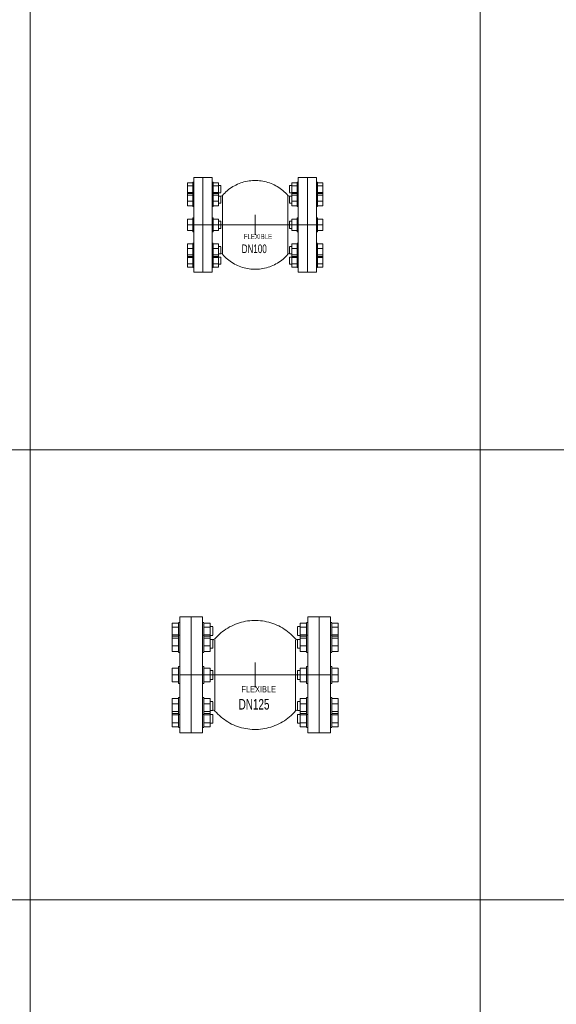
# Model space of a CAD drawing. Header units: millimetres. Extents: x 2339 to 23224, y 1509 to 18979.
# Tile 36 of 124: x 9170 to 10363, y 5977 to 8165. Entities that reach past the tile are written whole.
import ezdxf

# ---------------------------------------------------------------- set-up
doc = ezdxf.new("R2010")
doc.units = ezdxf.units.MM
doc.set_wipeout_variables(frame=1)
doc.layers.get('0').update_dxf_attribs({"lineweight": 0})
doc.styles.add('DISOCP', font='disocp.shx', dxfattribs={"width": 0.6})

# ---------------------------------------------------------------- blocks, each defined once
blk = doc.blocks.new('*U201')
blk.add_wipeout([(-84.2, -92.5), (-120.2, -92.5), (-120.2, -83.7), (-122.3, -83.7), (-122.3, -82.6), (-132.6, -82.6), (-132.6, 82.6), (-122.3, 82.6), (-122.3, 83.7), (-120.2, 83.7), (-120.2, 92.5), (-84.2, 92.5), (-84.2, 83.7), (-82.1, 83.7), (-82.1, 82.6), (-71.9, 82.6), (-71.9, 77), (-67.4, 77), (-67.4, 63), (-71.9, 63), (-71.9, 56.5), (-67.4, 56.5), (-67.4, 56.1), (-64.3, 57.3), (-56, 65.8), (-48, 72), (-39.3, 77.2), (-31.6, 80.8), (-23.6, 83.5), (-13.7, 85.8), (-1.9, 86.9), (10, 86.3), (18.3, 84.9), (28.1, 82.1), (37.5, 78.2), (47.7, 72.2), (54.4, 67.1), (58.2, 63.7), (64.1, 57.6), (67.6, 56), (67.4, 56.5), (71.9, 56.5), (71.9, 63), (67.4, 63), (67.4, 77), (71.9, 77), (71.9, 82.6), (82.1, 82.6), (82.1, 83.7), (83.2, 83.7), (84.2, 83.7), (84.2, 92.5), (120.2, 92.5), (120.2, 83.7), (122.3, 83.7), (122.3, 82.6), (132.6, 82.6), (132.6, -82.6), (122.3, -82.6), (122.3, -83.7), (120.2, -83.7), (120.2, -92.5), (84.2, -92.5), (84.2, -83.7), (82.1, -83.7), (82.1, -82.6), (71.9, -82.6), (71.9, -77), (67.4, -77), (67.4, -63), (71.9, -63), (71.9, -56.5), (67.4, -56.5), (66.7, -56.3), (64.3, -57.3), (56, -65.8), (50.7, -70), (46.6, -73), (42.2, -75.6), (37.8, -78), (31.6, -80.8), (26.8, -82.5), (20.3, -84.4), (13.7, -85.8), (5.2, -86.7), (-1.5, -86.9), (-8.3, -86.5), (-15, -85.6), (-23.2, -83.6), (-29.7, -81.5), (-37.5, -78.2), (-44.9, -74), (-51.8, -69.2), (-55.7, -66), (-60.6, -61.3), (-63, -58.8), (-64.1, -57.6), (-67.3, -56.1), (-67.3, -56.5), (-71.9, -56.5), (-71.9, -63), (-67.4, -63), (-67.4, -77), (-71.9, -77), (-71.9, -82.6), (-82.1, -82.6), (-82.1, -83.7), (-84.2, -83.7)])
for p, q in [((-132.6, 76.3), (-132.6, 82.6)), ((-122.3, 82.6), (-132.6, 82.6)), ((-120.2, 83.7), (-122.3, 83.7)), ((-122.3, 70), (-122.3, 83.3)), ((-102.2, 92.5), (-120.2, 92.5)), ((-120.2, 0), (-120.2, 92.5)), ((-102.2, 92.5), (-102.2, 0)), ((-84.2, 92.5), (-102.2, 92.5)), ((-102.2, 0), (-102.2, 92.5)), ((-84.2, 92.5), (-84.2, 0)), ((-82.1, 83.7), (-84.2, 83.7)), ((-82.1, 83.3), (-82.1, 70)), ((-71.9, 82.6), (-82.1, 82.6)), ((-71.9, 82.6), (-71.9, 76.3)), ((71.9, 76.3), (71.9, 82.6)), ((82.1, 82.6), (71.9, 82.6)), ((84.2, 83.7), (82.1, 83.7)), ((82.1, 70), (82.1, 83.3)), ((102.2, 92.5), (84.2, 92.5)), ((84.2, 0), (84.2, 92.5)), ((120.2, 92.5), (102.2, 92.5)), ((102.2, 0), (102.2, 92.5)), ((102.2, 92.5), (102.2, 0)), ((120.2, 92.5), (120.2, 0)), ((122.3, 83.7), (120.2, 83.7)), ((122.3, 83.3), (122.3, 70)), ((132.6, 82.6), (122.3, 82.6)), ((132.6, 82.6), (132.6, 76.3)), ((-132.6, 63.7), (-132.6, 76.3)), ((-122.3, 76.3), (-132.6, 76.3)), ((-132.6, 61.7), (-132.6, 63.7)), ((-132.6, 63.7), (-122.3, 63.7)), ((-132.6, 58.4), (-132.6, 61.7)), ((-122.3, 61.7), (-132.6, 61.7)), ((-132.6, 46.2), (-132.6, 58.4)), ((-122.3, 58.4), (-132.6, 58.4)), ((-122.3, 63.1), (-122.3, 70)), ((-120.2, 63.2), (-122.3, 63.2)), ((-122.3, 39.8), (-122.3, 62.8)), ((-82.1, 63.2), (-84.2, 63.2)), ((-71.9, 76.3), (-82.1, 76.3)), ((-82.1, 70), (-82.1, 63.1)), ((-82.1, 63.7), (-71.9, 63.7)), ((-82.1, 62.8), (-82.1, 39.8)), ((-71.9, 61.7), (-82.1, 61.7)), ((-71.9, 58.4), (-82.1, 58.4)), ((-67.4, 77), (-71.9, 77)), ((-71.9, 76.3), (-71.9, 63.7)), ((-71.9, 63.7), (-71.9, 61.7)), ((-71.9, 63), (-67.4, 63)), ((-71.9, 61.7), (-71.9, 58.4)), ((-71.9, 58.4), (-71.9, 46.2)), ((-67.4, 76.8), (-67.4, 70)), ((-67.4, 70), (-67.4, 63.2)), ((71.9, 77), (67.4, 77)), ((67.4, 70), (67.4, 76.8)), ((67.4, 63.2), (67.4, 70)), ((67.4, 63), (71.9, 63)), ((71.9, 63.7), (71.9, 76.3)), ((82.1, 76.3), (71.9, 76.3)), ((71.9, 61.7), (71.9, 63.7)), ((71.9, 63.7), (82.1, 63.7)), ((71.9, 58.4), (71.9, 61.7)), ((82.1, 61.7), (71.9, 61.7)), ((71.9, 46.2), (71.9, 58.4)), ((82.1, 58.4), (71.9, 58.4)), ((82.1, 63.1), (82.1, 70)), ((84.2, 63.2), (82.1, 63.2)), ((82.1, 39.8), (82.1, 62.8)), ((122.3, 63.2), (120.2, 63.2)), ((132.6, 76.3), (122.3, 76.3)), ((122.3, 70), (122.3, 63.1)), ((122.3, 63.7), (132.6, 63.7)), ((122.3, 62.8), (122.3, 39.8)), ((132.6, 61.7), (122.3, 61.7)), ((132.6, 58.4), (122.3, 58.4)), ((132.6, 76.3), (132.6, 63.7)), ((132.6, 63.7), (132.6, 61.7)), ((132.6, 61.7), (132.6, 58.4)), ((132.6, 58.4), (132.6, 46.2)), ((-132.6, 37.3), (-132.6, 46.2)), ((-122.3, 46.2), (-132.6, 46.2)), ((-122.3, 36.2), (-122.3, 39.8)), ((-71.9, 46.2), (-82.1, 46.2)), ((-82.1, 39.8), (-82.1, 36.2)), ((-67.4, 56.5), (-71.9, 56.5)), ((-67.4, 56.5), (-71.9, 56.5)), ((-71.9, 46.2), (-71.9, 37.3)), ((-71.9, 42.5), (-67.4, 42.5)), ((-67.4, 56.3), (-67.4, 44.5)), ((-67.4, 56.3), (-67.4, 56.3)), ((-67.4, 44.5), (-67.4, 42.7)), ((-64.3, 57.3), (-66.7, 56.3)), ((-64.3, 55.9), (-64.3, 0)), ((66.7, 56.3), (64.3, 57.3)), ((64.3, 55.9), (64.3, 0)), ((71.9, 56.5), (67.4, 56.5)), ((71.9, 56.5), (67.4, 56.5)), ((67.4, 44.5), (67.4, 56.3)), ((67.4, 56.3), (67.4, 56.3)), ((67.4, 42.7), (67.4, 44.5)), ((67.4, 42.5), (71.9, 42.5)), ((71.9, 37.3), (71.9, 46.2)), ((82.1, 46.2), (71.9, 46.2)), ((82.1, 36.2), (82.1, 39.8)), ((132.6, 46.2), (122.3, 46.2)), ((122.3, 39.8), (122.3, 36.2)), ((132.6, 46.2), (132.6, 37.3)), ((-132.6, 37.3), (-122.3, 37.3)), ((-122.3, 35.8), (-120.2, 35.8)), ((-84.2, 35.8), (-82.1, 35.8)), ((-82.1, 37.3), (-71.9, 37.3)), ((0, 19.8), (0, -19.8)), ((71.9, 37.3), (82.1, 37.3)), ((82.1, 35.8), (84.2, 35.8)), ((120.2, 35.8), (122.3, 35.8)), ((122.3, 37.3), (132.6, 37.3)), ((-132.6, 0), (-132.6, 10.9)), ((-122.3, 10.9), (-132.6, 10.9)), ((-132.6, -10.9), (-132.6, 0)), ((-122.3, 0), (-132.6, 0)), ((-120.2, 13.7), (-122.3, 13.7)), ((-122.3, 13.7), (-122.3, 13.3)), ((-122.3, -13.7), (-122.3, 13.7)), ((-120.2, 0), (120.2, 0)), ((-82.1, 13.7), (-84.2, 13.7)), ((-82.1, 13.7), (-82.1, -13.7)), ((-82.1, 13.3), (-82.1, 13.7)), ((-71.9, 10.9), (-82.1, 10.9)), ((-71.9, 0), (-82.1, 0)), ((-71.9, 10.9), (-71.9, 0)), ((-67.4, 7), (-71.9, 7)), ((-71.9, 0), (-71.9, -10.9)), ((-67.4, 7), (-67.4, -7)), ((-67.4, 6.8), (-67.4, 7)), ((-64.3, 0), (-64.3, -55.9)), ((64.3, 0), (64.3, -55.9)), ((71.9, 7), (67.4, 7)), ((67.4, 7), (67.4, 6.8)), ((67.4, -7), (67.4, 7)), ((71.9, 0), (71.9, 10.9)), ((82.1, 10.9), (71.9, 10.9)), ((71.9, -10.9), (71.9, 0)), ((82.1, 0), (71.9, 0)), ((84.2, 13.7), (82.1, 13.7)), ((82.1, 13.7), (82.1, 13.3)), ((82.1, -13.7), (82.1, 13.7)), ((122.3, 13.7), (120.2, 13.7)), ((122.3, 13.7), (122.3, -13.7)), ((122.3, 13.3), (122.3, 13.7)), ((132.6, 10.9), (122.3, 10.9)), ((132.6, 0), (122.3, 0)), ((132.6, 10.9), (132.6, 0)), ((132.6, 0), (132.6, -10.9)), ((-122.3, -10.9), (-132.6, -10.9)), ((-122.3, -13.3), (-122.3, -13.7)), ((-122.3, -13.7), (-120.2, -13.7)), ((-120.2, -92.5), (-120.2, 0)), ((-102.2, 0), (-102.2, -92.5)), ((-102.2, -92.5), (-102.2, 0)), ((-84.2, 0), (-84.2, -92.5)), ((-84.2, -13.7), (-82.1, -13.7)), ((-71.9, -10.9), (-82.1, -10.9)), ((-82.1, -13.7), (-82.1, -13.3)), ((-71.9, -7), (-67.4, -7)), ((-67.4, -7), (-67.4, -6.8)), ((67.4, -6.8), (67.4, -7)), ((67.4, -7), (71.9, -7)), ((82.1, -10.9), (71.9, -10.9)), ((82.1, -13.3), (82.1, -13.7)), ((82.1, -13.7), (84.2, -13.7)), ((84.2, -92.5), (84.2, 0)), ((102.2, -92.5), (102.2, 0)), ((102.2, 0), (102.2, -92.5)), ((120.2, 0), (120.2, -92.5)), ((120.2, -13.7), (122.3, -13.7)), ((132.6, -10.9), (122.3, -10.9)), ((122.3, -13.7), (122.3, -13.3)), ((-132.6, -46.2), (-132.6, -37.3)), ((-122.3, -37.3), (-132.6, -37.3)), ((-120.2, -35.8), (-122.3, -35.8)), ((-122.3, -39.8), (-122.3, -36.2)), ((-82.1, -35.8), (-84.2, -35.8)), ((-82.1, -36.2), (-82.1, -39.8)), ((-71.9, -37.3), (-82.1, -37.3)), ((-71.9, -37.3), (-71.9, -46.2)), ((71.9, -46.2), (71.9, -37.3)), ((82.1, -37.3), (71.9, -37.3)), ((84.2, -35.8), (82.1, -35.8)), ((82.1, -39.8), (82.1, -36.2)), ((122.3, -35.8), (120.2, -35.8)), ((122.3, -36.2), (122.3, -39.8)), ((132.6, -37.3), (122.3, -37.3)), ((132.6, -37.3), (132.6, -46.2)), ((-132.6, -58.4), (-132.6, -46.2)), ((-122.3, -46.2), (-132.6, -46.2)), ((-122.3, -62.8), (-122.3, -39.8)), ((-82.1, -39.8), (-82.1, -62.8)), ((-71.9, -46.2), (-82.1, -46.2)), ((-67.4, -42.5), (-71.9, -42.5)), ((-71.9, -46.2), (-71.9, -58.4)), ((-71.9, -56.5), (-67.4, -56.5)), ((-71.9, -56.5), (-67.4, -56.5)), ((-67.4, -42.7), (-67.4, -44.5)), ((-67.4, -44.5), (-67.4, -56.3)), ((-67.4, -56.3), (-67.4, -56.3)), ((-66.7, -56.3), (-64.3, -57.3)), ((64.3, -57.3), (66.7, -56.3)), ((71.9, -42.5), (67.4, -42.5)), ((67.4, -44.5), (67.4, -42.7)), ((67.4, -56.3), (67.4, -44.5)), ((67.4, -56.3), (67.4, -56.3)), ((67.4, -56.5), (71.9, -56.5)), ((67.4, -56.5), (71.9, -56.5)), ((71.9, -58.4), (71.9, -46.2)), ((82.1, -46.2), (71.9, -46.2)), ((82.1, -62.8), (82.1, -39.8)), ((122.3, -39.8), (122.3, -62.8)), ((132.6, -46.2), (122.3, -46.2)), ((132.6, -46.2), (132.6, -58.4)), ((-132.6, -61.7), (-132.6, -58.4)), ((-122.3, -58.4), (-132.6, -58.4)), ((-122.3, -61.7), (-132.6, -61.7)), ((-132.6, -63.7), (-132.6, -61.7)), ((-132.6, -76.3), (-132.6, -63.7)), ((-122.3, -63.7), (-132.6, -63.7)), ((-132.6, -82.6), (-132.6, -76.3)), ((-122.3, -76.3), (-132.6, -76.3)), ((-122.3, -70), (-122.3, -63.1)), ((-122.3, -63.2), (-120.2, -63.2)), ((-122.3, -83.3), (-122.3, -70)), ((-84.2, -63.2), (-82.1, -63.2)), ((-71.9, -58.4), (-82.1, -58.4)), ((-71.9, -61.7), (-82.1, -61.7)), ((-82.1, -63.1), (-82.1, -70)), ((-71.9, -63.7), (-82.1, -63.7)), ((-82.1, -70), (-82.1, -83.3)), ((-71.9, -76.3), (-82.1, -76.3)), ((-71.9, -58.4), (-71.9, -61.7)), ((-71.9, -61.7), (-71.9, -63.7)), ((-67.4, -63), (-71.9, -63)), ((-71.9, -63.7), (-71.9, -76.3)), ((-71.9, -76.3), (-71.9, -82.6)), ((-71.9, -77), (-67.4, -77)), ((-67.4, -63.2), (-67.4, -70)), ((-67.4, -70), (-67.4, -76.8)), ((71.9, -63), (67.4, -63)), ((67.4, -70), (67.4, -63.2)), ((67.4, -76.8), (67.4, -70)), ((67.4, -77), (71.9, -77)), ((71.9, -61.7), (71.9, -58.4)), ((82.1, -58.4), (71.9, -58.4)), ((82.1, -61.7), (71.9, -61.7)), ((71.9, -63.7), (71.9, -61.7)), ((71.9, -76.3), (71.9, -63.7)), ((82.1, -63.7), (71.9, -63.7)), ((71.9, -82.6), (71.9, -76.3)), ((82.1, -76.3), (71.9, -76.3)), ((82.1, -70), (82.1, -63.1)), ((82.1, -63.2), (84.2, -63.2)), ((82.1, -83.3), (82.1, -70)), ((120.2, -63.2), (122.3, -63.2)), ((132.6, -58.4), (122.3, -58.4)), ((132.6, -61.7), (122.3, -61.7)), ((122.3, -63.1), (122.3, -70)), ((132.6, -63.7), (122.3, -63.7)), ((122.3, -70), (122.3, -83.3)), ((132.6, -76.3), (122.3, -76.3)), ((132.6, -58.4), (132.6, -61.7)), ((132.6, -61.7), (132.6, -63.7)), ((132.6, -63.7), (132.6, -76.3)), ((132.6, -76.3), (132.6, -82.6)), ((-122.3, -82.6), (-132.6, -82.6)), ((-122.3, -83.7), (-120.2, -83.7)), ((-120.2, -92.5), (-102.2, -92.5)), ((-102.2, -92.5), (-84.2, -92.5)), ((-84.2, -83.7), (-82.1, -83.7)), ((-71.9, -82.6), (-82.1, -82.6)), ((82.1, -82.6), (71.9, -82.6)), ((82.1, -83.7), (84.2, -83.7)), ((84.2, -92.5), (102.2, -92.5)), ((102.2, -92.5), (120.2, -92.5)), ((120.2, -83.7), (122.3, -83.7)), ((132.6, -82.6), (122.3, -82.6))]:
    blk.add_line(p, q)
at = {"flags": 128}
for points in [[(-64.3, 57.3), (-62.1, 59.9), (-59.7, 62.3), (-57.2, 64.6), (-54.7, 66.9), (-52.1, 69), (-49.4, 71), (-46.6, 73), (-43.7, 74.8), (-40.8, 76.5), (-37.8, 78), (-34.7, 79.5), (-31.6, 80.8), (-28.4, 82), (-25.2, 83.1), (-21.9, 84), (-18.6, 84.8), (-15.3, 85.5), (-12, 86), (-8.6, 86.5), (-5.2, 86.7), (-1.9, 86.9), (1.5, 86.9), (4.9, 86.8), (8.3, 86.5), (11.7, 86.1), (15, 85.6), (18.3, 84.9), (21.6, 84.1), (24.9, 83.2), (28.1, 82.1), (31.3, 80.9), (34.4, 79.6), (37.5, 78.2), (40.5, 76.6), (43.4, 74.9), (46.3, 73.1), (49.1, 71.2), (51.8, 69.2), (54.4, 67.1), (57, 64.9), (59.5, 62.5), (61.8, 60.1), (64.1, 57.6), (64.3, 57.3)], [(-67.5, 56), (-67.1, 56.2), (-66.7, 56.3)], [(66.7, 56.3), (67.1, 56.2), (67.6, 56)], [(-66.7, -56.3), (-67.1, -56.2), (-67.6, -56)], [(64.3, -57.3), (62.1, -59.9), (59.7, -62.3), (57.2, -64.6), (54.7, -66.9), (52.1, -69), (49.4, -71), (46.6, -73), (43.7, -74.8), (40.8, -76.5), (37.8, -78), (34.7, -79.5), (31.6, -80.8), (28.4, -82), (25.2, -83.1), (21.9, -84), (18.6, -84.8), (15.3, -85.5), (12, -86), (8.6, -86.5), (5.2, -86.7), (1.9, -86.9), (-1.5, -86.9), (-4.9, -86.8), (-8.3, -86.5), (-11.7, -86.1), (-15, -85.6), (-18.3, -84.9), (-21.6, -84.1), (-24.9, -83.2), (-28.1, -82.1), (-31.3, -80.9), (-34.4, -79.6), (-37.5, -78.2), (-40.5, -76.6), (-43.4, -74.9), (-46.3, -73.1), (-49.1, -71.2), (-51.8, -69.2), (-54.4, -67.1), (-57, -64.9), (-59.5, -62.5), (-61.8, -60.1), (-64.1, -57.6), (-64.3, -57.3)], [(67.5, -56), (67.1, -56.2), (66.7, -56.3)]]:
    blk.add_lwpolyline(points, dxfattribs=at)
at = {"style": 'DISOCP', "width": 0.7}
for s, height, p in [('FLEXIBLE', 10.11, (-22, -27.8)), ('DN100', 16.84, (-26.3, -55.2))]:
    blk.add_text(s, height=height, dxfattribs=at).set_placement(p)
blk = doc.blocks.new('*U200')
blk.add_wipeout([(-84.2, -92.5), (-120.2, -92.5), (-120.2, -83.7), (-122.3, -83.7), (-122.3, -82.6), (-132.6, -82.6), (-132.6, 82.6), (-122.3, 82.6), (-122.3, 83.7), (-120.2, 83.7), (-120.2, 92.5), (-84.2, 92.5), (-84.2, 83.7), (-82.1, 83.7), (-82.1, 82.6), (-71.9, 82.6), (-71.9, 77), (-67.4, 77), (-67.4, 63), (-71.9, 63), (-71.9, 56.5), (-67.4, 56.5), (-67.4, 56.1), (-64.3, 57.3), (-56, 65.8), (-48, 72), (-39.3, 77.2), (-31.6, 80.8), (-23.6, 83.5), (-13.7, 85.8), (-1.9, 86.9), (10, 86.3), (18.3, 84.9), (28.1, 82.1), (37.5, 78.2), (47.7, 72.2), (54.4, 67.1), (58.2, 63.7), (64.1, 57.6), (67.6, 56), (67.4, 56.5), (71.9, 56.5), (71.9, 63), (67.4, 63), (67.4, 77), (71.9, 77), (71.9, 82.6), (82.1, 82.6), (82.1, 83.7), (83.2, 83.7), (84.2, 83.7), (84.2, 92.5), (120.2, 92.5), (120.2, 83.7), (122.3, 83.7), (122.3, 82.6), (132.6, 82.6), (132.6, -82.6), (122.3, -82.6), (122.3, -83.7), (120.2, -83.7), (120.2, -92.5), (84.2, -92.5), (84.2, -83.7), (82.1, -83.7), (82.1, -82.6), (71.9, -82.6), (71.9, -77), (67.4, -77), (67.4, -63), (71.9, -63), (71.9, -56.5), (67.4, -56.5), (66.7, -56.3), (64.3, -57.3), (56, -65.8), (50.7, -70), (46.6, -73), (42.2, -75.6), (37.8, -78), (31.6, -80.8), (26.8, -82.5), (20.3, -84.4), (13.7, -85.8), (5.2, -86.7), (-1.5, -86.9), (-8.3, -86.5), (-15, -85.6), (-23.2, -83.6), (-29.7, -81.5), (-37.5, -78.2), (-44.9, -74), (-51.8, -69.2), (-55.7, -66), (-60.6, -61.3), (-63, -58.8), (-64.1, -57.6), (-67.3, -56.1), (-67.3, -56.5), (-71.9, -56.5), (-71.9, -63), (-67.4, -63), (-67.4, -77), (-71.9, -77), (-71.9, -82.6), (-82.1, -82.6), (-82.1, -83.7), (-84.2, -83.7)])
for p, q in [((-132.6, 76.3), (-132.6, 82.6)), ((-122.3, 82.6), (-132.6, 82.6)), ((-120.2, 83.7), (-122.3, 83.7)), ((-122.3, 70), (-122.3, 83.3)), ((-102.2, 92.5), (-120.2, 92.5)), ((-120.2, 0), (-120.2, 92.5)), ((-102.2, 92.5), (-102.2, 0)), ((-84.2, 92.5), (-102.2, 92.5)), ((-102.2, 0), (-102.2, 92.5)), ((-84.2, 92.5), (-84.2, 0)), ((-82.1, 83.7), (-84.2, 83.7)), ((-82.1, 83.3), (-82.1, 70)), ((-71.9, 82.6), (-82.1, 82.6)), ((-71.9, 82.6), (-71.9, 76.3)), ((71.9, 76.3), (71.9, 82.6)), ((82.1, 82.6), (71.9, 82.6)), ((84.2, 83.7), (82.1, 83.7)), ((82.1, 70), (82.1, 83.3)), ((102.2, 92.5), (84.2, 92.5)), ((84.2, 0), (84.2, 92.5)), ((120.2, 92.5), (102.2, 92.5)), ((102.2, 0), (102.2, 92.5)), ((102.2, 92.5), (102.2, 0)), ((120.2, 92.5), (120.2, 0)), ((122.3, 83.7), (120.2, 83.7)), ((122.3, 83.3), (122.3, 70)), ((132.6, 82.6), (122.3, 82.6)), ((132.6, 82.6), (132.6, 76.3)), ((-132.6, 63.7), (-132.6, 76.3)), ((-122.3, 76.3), (-132.6, 76.3)), ((-132.6, 61.7), (-132.6, 63.7)), ((-132.6, 63.7), (-122.3, 63.7)), ((-122.3, 63.1), (-122.3, 70)), ((-120.2, 63.2), (-122.3, 63.2)), ((-82.1, 63.2), (-84.2, 63.2)), ((-71.9, 76.3), (-82.1, 76.3)), ((-82.1, 70), (-82.1, 63.1)), ((-82.1, 63.7), (-71.9, 63.7)), ((-67.4, 77), (-71.9, 77)), ((-71.9, 76.3), (-71.9, 63.7)), ((-71.9, 63.7), (-71.9, 61.7)), ((-71.9, 63), (-67.4, 63)), ((-67.4, 76.8), (-67.4, 70)), ((-67.4, 70), (-67.4, 63.2)), ((71.9, 77), (67.4, 77)), ((67.4, 70), (67.4, 76.8)), ((67.4, 63.2), (67.4, 70)), ((67.4, 63), (71.9, 63)), ((71.9, 63.7), (71.9, 76.3)), ((82.1, 76.3), (71.9, 76.3)), ((71.9, 61.7), (71.9, 63.7)), ((71.9, 63.7), (82.1, 63.7)), ((82.1, 63.1), (82.1, 70)), ((84.2, 63.2), (82.1, 63.2)), ((122.3, 63.2), (120.2, 63.2)), ((132.6, 76.3), (122.3, 76.3)), ((122.3, 70), (122.3, 63.1)), ((122.3, 63.7), (132.6, 63.7)), ((132.6, 76.3), (132.6, 63.7)), ((132.6, 63.7), (132.6, 61.7)), ((-132.6, 58.4), (-132.6, 61.7)), ((-122.3, 61.7), (-132.6, 61.7)), ((-132.6, 46.2), (-132.6, 58.4)), ((-122.3, 58.4), (-132.6, 58.4)), ((-122.3, 39.8), (-122.3, 62.8)), ((-82.1, 62.8), (-82.1, 39.8)), ((-71.9, 61.7), (-82.1, 61.7)), ((-71.9, 58.4), (-82.1, 58.4)), ((-71.9, 61.7), (-71.9, 58.4)), ((-71.9, 58.4), (-71.9, 46.2)), ((-67.4, 56.5), (-71.9, 56.5)), ((-67.4, 56.5), (-71.9, 56.5)), ((-67.4, 56.3), (-67.4, 44.5)), ((-67.4, 56.3), (-67.4, 56.3)), ((-64.3, 57.3), (-66.7, 56.3)), ((-64.3, 55.9), (-64.3, 0)), ((66.7, 56.3), (64.3, 57.3)), ((64.3, 55.9), (64.3, 0)), ((71.9, 56.5), (67.4, 56.5)), ((71.9, 56.5), (67.4, 56.5)), ((67.4, 44.5), (67.4, 56.3)), ((67.4, 56.3), (67.4, 56.3)), ((71.9, 58.4), (71.9, 61.7)), ((82.1, 61.7), (71.9, 61.7)), ((71.9, 46.2), (71.9, 58.4)), ((82.1, 58.4), (71.9, 58.4)), ((82.1, 39.8), (82.1, 62.8)), ((122.3, 62.8), (122.3, 39.8)), ((132.6, 61.7), (122.3, 61.7)), ((132.6, 58.4), (122.3, 58.4)), ((132.6, 61.7), (132.6, 58.4)), ((132.6, 58.4), (132.6, 46.2)), ((-132.6, 37.3), (-132.6, 46.2)), ((-122.3, 46.2), (-132.6, 46.2)), ((-132.6, 37.3), (-122.3, 37.3)), ((-122.3, 36.2), (-122.3, 39.8)), ((-122.3, 35.8), (-120.2, 35.8)), ((-84.2, 35.8), (-82.1, 35.8)), ((-71.9, 46.2), (-82.1, 46.2)), ((-82.1, 39.8), (-82.1, 36.2)), ((-82.1, 37.3), (-71.9, 37.3)), ((-71.9, 46.2), (-71.9, 37.3)), ((-71.9, 42.5), (-67.4, 42.5)), ((-67.4, 44.5), (-67.4, 42.7)), ((67.4, 42.7), (67.4, 44.5)), ((67.4, 42.5), (71.9, 42.5)), ((71.9, 37.3), (71.9, 46.2)), ((82.1, 46.2), (71.9, 46.2)), ((71.9, 37.3), (82.1, 37.3)), ((82.1, 36.2), (82.1, 39.8)), ((82.1, 35.8), (84.2, 35.8)), ((120.2, 35.8), (122.3, 35.8)), ((132.6, 46.2), (122.3, 46.2)), ((122.3, 39.8), (122.3, 36.2)), ((122.3, 37.3), (132.6, 37.3)), ((132.6, 46.2), (132.6, 37.3)), ((0, 19.8), (0, -19.8)), ((-132.6, 0), (-132.6, 10.9)), ((-122.3, 10.9), (-132.6, 10.9)), ((-132.6, -10.9), (-132.6, 0)), ((-122.3, 0), (-132.6, 0)), ((-120.2, 13.7), (-122.3, 13.7)), ((-122.3, 13.7), (-122.3, 13.3)), ((-122.3, -13.7), (-122.3, 13.7)), ((-120.2, 0), (120.2, 0)), ((-82.1, 13.7), (-84.2, 13.7)), ((-82.1, 13.7), (-82.1, -13.7)), ((-82.1, 13.3), (-82.1, 13.7)), ((-71.9, 10.9), (-82.1, 10.9)), ((-71.9, 0), (-82.1, 0)), ((-71.9, 10.9), (-71.9, 0)), ((-67.4, 7), (-71.9, 7)), ((-71.9, 0), (-71.9, -10.9)), ((-67.4, 7), (-67.4, -7)), ((-67.4, 6.8), (-67.4, 7)), ((-64.3, 0), (-64.3, -55.9)), ((64.3, 0), (64.3, -55.9)), ((71.9, 7), (67.4, 7)), ((67.4, 7), (67.4, 6.8)), ((67.4, -7), (67.4, 7)), ((71.9, 0), (71.9, 10.9)), ((82.1, 10.9), (71.9, 10.9)), ((71.9, -10.9), (71.9, 0)), ((82.1, 0), (71.9, 0)), ((84.2, 13.7), (82.1, 13.7)), ((82.1, 13.7), (82.1, 13.3)), ((82.1, -13.7), (82.1, 13.7)), ((122.3, 13.7), (120.2, 13.7)), ((122.3, 13.7), (122.3, -13.7)), ((122.3, 13.3), (122.3, 13.7)), ((132.6, 10.9), (122.3, 10.9)), ((132.6, 0), (122.3, 0)), ((132.6, 10.9), (132.6, 0)), ((132.6, 0), (132.6, -10.9)), ((-122.3, -10.9), (-132.6, -10.9)), ((-122.3, -13.3), (-122.3, -13.7)), ((-122.3, -13.7), (-120.2, -13.7)), ((-120.2, -92.5), (-120.2, 0)), ((-102.2, 0), (-102.2, -92.5)), ((-102.2, -92.5), (-102.2, 0)), ((-84.2, 0), (-84.2, -92.5)), ((-84.2, -13.7), (-82.1, -13.7)), ((-71.9, -10.9), (-82.1, -10.9)), ((-82.1, -13.7), (-82.1, -13.3)), ((-71.9, -7), (-67.4, -7)), ((-67.4, -7), (-67.4, -6.8)), ((67.4, -6.8), (67.4, -7)), ((67.4, -7), (71.9, -7)), ((82.1, -10.9), (71.9, -10.9)), ((82.1, -13.3), (82.1, -13.7)), ((82.1, -13.7), (84.2, -13.7)), ((84.2, -92.5), (84.2, 0)), ((102.2, -92.5), (102.2, 0)), ((102.2, 0), (102.2, -92.5)), ((120.2, 0), (120.2, -92.5)), ((120.2, -13.7), (122.3, -13.7)), ((132.6, -10.9), (122.3, -10.9)), ((122.3, -13.7), (122.3, -13.3)), ((-132.6, -46.2), (-132.6, -37.3)), ((-122.3, -37.3), (-132.6, -37.3)), ((-132.6, -58.4), (-132.6, -46.2)), ((-122.3, -46.2), (-132.6, -46.2)), ((-120.2, -35.8), (-122.3, -35.8)), ((-122.3, -39.8), (-122.3, -36.2)), ((-122.3, -62.8), (-122.3, -39.8)), ((-82.1, -35.8), (-84.2, -35.8)), ((-82.1, -36.2), (-82.1, -39.8)), ((-71.9, -37.3), (-82.1, -37.3)), ((-82.1, -39.8), (-82.1, -62.8)), ((-71.9, -46.2), (-82.1, -46.2)), ((-71.9, -37.3), (-71.9, -46.2)), ((-67.4, -42.5), (-71.9, -42.5)), ((-71.9, -46.2), (-71.9, -58.4)), ((-67.4, -42.7), (-67.4, -44.5)), ((-67.4, -44.5), (-67.4, -56.3)), ((71.9, -42.5), (67.4, -42.5)), ((67.4, -44.5), (67.4, -42.7)), ((67.4, -56.3), (67.4, -44.5)), ((71.9, -46.2), (71.9, -37.3)), ((82.1, -37.3), (71.9, -37.3)), ((71.9, -58.4), (71.9, -46.2)), ((82.1, -46.2), (71.9, -46.2)), ((84.2, -35.8), (82.1, -35.8)), ((82.1, -39.8), (82.1, -36.2)), ((82.1, -62.8), (82.1, -39.8)), ((122.3, -35.8), (120.2, -35.8)), ((122.3, -36.2), (122.3, -39.8)), ((132.6, -37.3), (122.3, -37.3)), ((122.3, -39.8), (122.3, -62.8)), ((132.6, -46.2), (122.3, -46.2)), ((132.6, -37.3), (132.6, -46.2)), ((132.6, -46.2), (132.6, -58.4)), ((-132.6, -61.7), (-132.6, -58.4)), ((-122.3, -58.4), (-132.6, -58.4)), ((-122.3, -61.7), (-132.6, -61.7)), ((-132.6, -63.7), (-132.6, -61.7)), ((-71.9, -58.4), (-82.1, -58.4)), ((-71.9, -61.7), (-82.1, -61.7)), ((-71.9, -56.5), (-67.4, -56.5)), ((-71.9, -56.5), (-67.4, -56.5)), ((-71.9, -58.4), (-71.9, -61.7)), ((-71.9, -61.7), (-71.9, -63.7)), ((-67.4, -56.3), (-67.4, -56.3)), ((-66.7, -56.3), (-64.3, -57.3)), ((64.3, -57.3), (66.7, -56.3)), ((67.4, -56.3), (67.4, -56.3)), ((67.4, -56.5), (71.9, -56.5)), ((67.4, -56.5), (71.9, -56.5)), ((71.9, -61.7), (71.9, -58.4)), ((82.1, -58.4), (71.9, -58.4)), ((82.1, -61.7), (71.9, -61.7)), ((71.9, -63.7), (71.9, -61.7)), ((132.6, -58.4), (122.3, -58.4)), ((132.6, -61.7), (122.3, -61.7)), ((132.6, -58.4), (132.6, -61.7)), ((132.6, -61.7), (132.6, -63.7)), ((-132.6, -76.3), (-132.6, -63.7)), ((-122.3, -63.7), (-132.6, -63.7)), ((-132.6, -82.6), (-132.6, -76.3)), ((-122.3, -76.3), (-132.6, -76.3)), ((-122.3, -70), (-122.3, -63.1)), ((-122.3, -63.2), (-120.2, -63.2)), ((-122.3, -83.3), (-122.3, -70)), ((-84.2, -63.2), (-82.1, -63.2)), ((-82.1, -63.1), (-82.1, -70)), ((-71.9, -63.7), (-82.1, -63.7)), ((-82.1, -70), (-82.1, -83.3)), ((-71.9, -76.3), (-82.1, -76.3)), ((-67.4, -63), (-71.9, -63)), ((-71.9, -63.7), (-71.9, -76.3)), ((-71.9, -76.3), (-71.9, -82.6)), ((-71.9, -77), (-67.4, -77)), ((-67.4, -63.2), (-67.4, -70)), ((-67.4, -70), (-67.4, -76.8)), ((71.9, -63), (67.4, -63)), ((67.4, -70), (67.4, -63.2)), ((67.4, -76.8), (67.4, -70)), ((67.4, -77), (71.9, -77)), ((71.9, -76.3), (71.9, -63.7)), ((82.1, -63.7), (71.9, -63.7)), ((71.9, -82.6), (71.9, -76.3)), ((82.1, -76.3), (71.9, -76.3)), ((82.1, -70), (82.1, -63.1)), ((82.1, -63.2), (84.2, -63.2)), ((82.1, -83.3), (82.1, -70)), ((120.2, -63.2), (122.3, -63.2)), ((122.3, -63.1), (122.3, -70)), ((132.6, -63.7), (122.3, -63.7)), ((122.3, -70), (122.3, -83.3)), ((132.6, -76.3), (122.3, -76.3)), ((132.6, -63.7), (132.6, -76.3)), ((132.6, -76.3), (132.6, -82.6)), ((-122.3, -82.6), (-132.6, -82.6)), ((-122.3, -83.7), (-120.2, -83.7)), ((-120.2, -92.5), (-102.2, -92.5)), ((-102.2, -92.5), (-84.2, -92.5)), ((-84.2, -83.7), (-82.1, -83.7)), ((-71.9, -82.6), (-82.1, -82.6)), ((82.1, -82.6), (71.9, -82.6)), ((82.1, -83.7), (84.2, -83.7)), ((84.2, -92.5), (102.2, -92.5)), ((102.2, -92.5), (120.2, -92.5)), ((120.2, -83.7), (122.3, -83.7)), ((132.6, -82.6), (122.3, -82.6))]:
    blk.add_line(p, q)
at = {"flags": 128}
for points in [[(-64.3, 57.3), (-62.1, 59.9), (-59.7, 62.3), (-57.2, 64.6), (-54.7, 66.9), (-52.1, 69), (-49.4, 71), (-46.6, 73), (-43.7, 74.8), (-40.8, 76.5), (-37.8, 78), (-34.7, 79.5), (-31.6, 80.8), (-28.4, 82), (-25.2, 83.1), (-21.9, 84), (-18.6, 84.8), (-15.3, 85.5), (-12, 86), (-8.6, 86.5), (-5.2, 86.7), (-1.9, 86.9), (1.5, 86.9), (4.9, 86.8), (8.3, 86.5), (11.7, 86.1), (15, 85.6), (18.3, 84.9), (21.6, 84.1), (24.9, 83.2), (28.1, 82.1), (31.3, 80.9), (34.4, 79.6), (37.5, 78.2), (40.5, 76.6), (43.4, 74.9), (46.3, 73.1), (49.1, 71.2), (51.8, 69.2), (54.4, 67.1), (57, 64.9), (59.5, 62.5), (61.8, 60.1), (64.1, 57.6), (64.3, 57.3)], [(-67.5, 56), (-67.1, 56.2), (-66.7, 56.3)], [(66.7, 56.3), (67.1, 56.2), (67.6, 56)], [(-66.7, -56.3), (-67.1, -56.2), (-67.6, -56)], [(64.3, -57.3), (62.1, -59.9), (59.7, -62.3), (57.2, -64.6), (54.7, -66.9), (52.1, -69), (49.4, -71), (46.6, -73), (43.7, -74.8), (40.8, -76.5), (37.8, -78), (34.7, -79.5), (31.6, -80.8), (28.4, -82), (25.2, -83.1), (21.9, -84), (18.6, -84.8), (15.3, -85.5), (12, -86), (8.6, -86.5), (5.2, -86.7), (1.9, -86.9), (-1.5, -86.9), (-4.9, -86.8), (-8.3, -86.5), (-11.7, -86.1), (-15, -85.6), (-18.3, -84.9), (-21.6, -84.1), (-24.9, -83.2), (-28.1, -82.1), (-31.3, -80.9), (-34.4, -79.6), (-37.5, -78.2), (-40.5, -76.6), (-43.4, -74.9), (-46.3, -73.1), (-49.1, -71.2), (-51.8, -69.2), (-54.4, -67.1), (-57, -64.9), (-59.5, -62.5), (-61.8, -60.1), (-64.1, -57.6), (-64.3, -57.3)], [(67.5, -56), (67.1, -56.2), (66.7, -56.3)]]:
    blk.add_lwpolyline(points, dxfattribs=at)
at = {"style": 'DISOCP', "width": 0.7}
for s, height, p in [('FLEXIBLE', 10.11, (-22, -27.8)), ('DN125', 16.84, (-26.3, -55.2))]:
    blk.add_text(s, height=height, dxfattribs=at).set_placement(p)

msp = doc.modelspace()

# ---------------------------------------------------------------- linework, layer by layer
for p, q in [((9193.1, 1508.9), (9193.1, 16868.4)), ((10193.1, 1508.9), (10193.1, 16868.4)), ((2339.1, 7208.9), (19193.1, 7208.9)), ((2339.1, 6208.9), (19193.1, 6208.9))]:
    msp.add_line(p, q)

# ---------------------------------------------------------------- block references
for name, p, xscale, yscale, zscale in [('*U201', (9693.1, 7708.9), 1.135135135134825, 1.135135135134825, 1.135135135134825), ('*U200', (9693.1, 6708.9), 1.394025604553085, 1.394025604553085, 1.394025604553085)]:
    msp.add_blockref(name, p, dxfattribs=dict(xscale=xscale, yscale=yscale, zscale=zscale))

doc.saveas('drawing.dxf')
